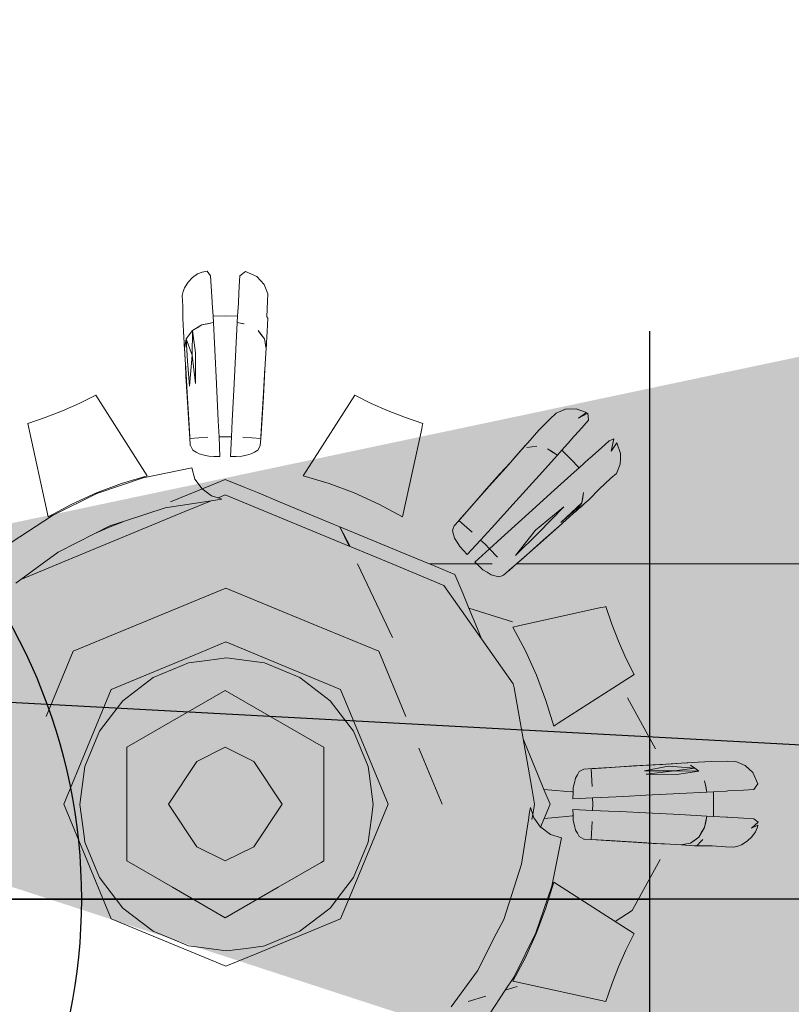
# Model space of a CAD drawing. Header units: millimetres. Extents: x -16331 to -10174, y -4135 to -3584.
# Tile 150 of 256: x -10336.6007 to -10336.5328, y -3997.4991 to -3997.4124. Entities that reach past the tile are written whole.
import ezdxf

# ---------------------------------------------------------------- set-up
doc = ezdxf.new("R2010")
doc.units = ezdxf.units.MM
doc.layers.add('AF-Peça de utilização', color=152, linetype='Continuous', lineweight=18)
doc.layers.add('IFC-IfcFlowTerminal-Contorno', color=250, linetype='Continuous', lineweight=5)
for name, color, linetype in [('AL-Condutos', 3, 'Continuous'), ('AL-Conexões', 4, 'Continuous'), ('AL-Sentido conduto', 7, 'Continuous')]:
    doc.layers.add(name, color=color, linetype=linetype)

msp = doc.modelspace()

# ---------------------------------------------------------------- hatches: boundary and pattern name
at = {"layer": 'AL-Sentido conduto', "linetype": 'Continuous'}
msp.add_hatch(color=3, dxfattribs=at).paths.add_polyline_path([(-10336.660997, -3997.46933), (-10336.423321, -3997.546855), (-10336.416401, -3997.41763)])

# ---------------------------------------------------------------- linework, layer by layer
at = {"layer": 'AF-Peça de utilização'}
msp.add_circle((-10336.645316, -3997.489829), 0.05, dxfattribs=at)
at = {"layer": 'AL-Condutos'}
msp.add_line((-10336.378182, -3997.489829), (-10336.545316, -3997.489829), dxfattribs=at)
msp.add_lwpolyline([(-10347.327095, -3996.89819), (-10336.278182, -3997.489829)], dxfattribs=at)
at = {"layer": 'AL-Conexões'}
for p, q in [((-10336.545316, -3997.439829), (-10336.545316, -3997.539829)), ((-10336.645316, -3997.489829), (-10336.545316, -3997.489829))]:
    msp.add_line(p, q, dxfattribs=at)
msp.add_circle((-10336.645316, -3997.489829), 0.05, dxfattribs=at)
at = {"layer": 'AL-Sentido conduto'}
msp.add_lwpolyline([(-10336.261749, -3997.489829), (-10336.661749, -3997.489829)], dxfattribs=at)
at = {"layer": 'IFC-IfcFlowTerminal-Contorno', "lineweight": 5}
for p, q in [((-10336.585092, -3997.434807), (-10336.585537, -3997.435115)), ((-10336.584674, -3997.434634), (-10336.585092, -3997.434807)), ((-10336.58424, -3997.434568), (-10336.584674, -3997.434634)), ((-10336.583935, -3997.434959), (-10336.58424, -3997.434568)), ((-10336.583883, -3997.435865), (-10336.583935, -3997.434959)), ((-10336.581359, -3997.434956), (-10336.581412, -3997.435869)), ((-10336.580864, -3997.434598), (-10336.581359, -3997.434956)), ((-10336.579871, -3997.435037), (-10336.580864, -3997.434598)), ((-10336.585922, -3997.435523), (-10336.586225, -3997.436028)), ((-10336.585537, -3997.435115), (-10336.585922, -3997.435523)), ((-10336.583802, -3997.437251), (-10336.583883, -3997.435865)), ((-10336.581412, -3997.435869), (-10336.581492, -3997.437256)), ((-10336.57955, -3997.435384), (-10336.579871, -3997.435037)), ((-10336.579229, -3997.435733), (-10336.57955, -3997.435384)), ((-10336.578889, -3997.436548), (-10336.579229, -3997.435733)), ((-10336.586356, -3997.436363), (-10336.586438, -3997.436704)), ((-10336.586438, -3997.436704), (-10336.586386, -3997.437647)), ((-10336.586225, -3997.436028), (-10336.586356, -3997.436363)), ((-10336.578931, -3997.437188), (-10336.578889, -3997.436548)), ((-10336.583795, -3997.437373), (-10336.583802, -3997.437251)), ((-10336.583729, -3997.438513), (-10336.583795, -3997.437373)), ((-10336.581499, -3997.437373), (-10336.581565, -3997.438513)), ((-10336.581492, -3997.437256), (-10336.581499, -3997.437373)), ((-10336.57898, -3997.438589), (-10336.578931, -3997.437188)), ((-10336.586386, -3997.437647), (-10336.586398, -3997.438689)), ((-10336.586398, -3997.438689), (-10336.586328, -3997.439856)), ((-10336.585543, -3997.43979), (-10336.584703, -3997.43929)), ((-10336.584703, -3997.43929), (-10336.585123, -3997.439539)), ((-10336.584703, -3997.43929), (-10336.583696, -3997.439087)), ((-10336.5842, -3997.439187), (-10336.584703, -3997.43929)), ((-10336.583697, -3997.439087), (-10336.5842, -3997.439187)), ((-10336.582647, -3997.438496), (-10336.583729, -3997.438513)), ((-10336.583696, -3997.439087), (-10336.583729, -3997.438513)), ((-10336.583574, -3997.44147), (-10336.583697, -3997.439087)), ((-10336.581565, -3997.438513), (-10336.582647, -3997.438496)), ((-10336.581597, -3997.439087), (-10336.581721, -3997.441468)), ((-10336.581565, -3997.438513), (-10336.581599, -3997.439087)), ((-10336.581599, -3997.439087), (-10336.580998, -3997.439207)), ((-10336.581032, -3997.439202), (-10336.581597, -3997.439087)), ((-10336.578897, -3997.438697), (-10336.57898, -3997.438589)), ((-10336.578967, -3997.439859), (-10336.578897, -3997.438697)), ((-10336.586328, -3997.439856), (-10336.586239, -3997.441341)), ((-10336.586082, -3997.440511), (-10336.585543, -3997.43979)), ((-10336.585813, -3997.440152), (-10336.586082, -3997.440511)), ((-10336.585543, -3997.43979), (-10336.585813, -3997.440152)), ((-10336.585573, -3997.441944), (-10336.585543, -3997.43979)), ((-10336.585123, -3997.439539), (-10336.585543, -3997.43979)), ((-10336.585543, -3997.43979), (-10336.585256, -3997.441741)), ((-10336.579478, -3997.440157), (-10336.579747, -3997.439795)), ((-10336.579747, -3997.439795), (-10336.57921, -3997.440515)), ((-10336.57921, -3997.440515), (-10336.579478, -3997.440157)), ((-10336.579056, -3997.441341), (-10336.578967, -3997.439859)), ((-10336.586293, -3997.440479), (-10336.586277, -3997.44077)), ((-10336.586277, -3997.44077), (-10336.586261, -3997.441065)), ((-10336.586261, -3997.441065), (-10336.586242, -3997.441359)), ((-10336.586239, -3997.441341), (-10336.586152, -3997.440874)), ((-10336.58616, -3997.440926), (-10336.586222, -3997.441253)), ((-10336.586082, -3997.440511), (-10336.58616, -3997.440926)), ((-10336.586152, -3997.440874), (-10336.586082, -3997.440511)), ((-10336.586082, -3997.440511), (-10336.585573, -3997.441944)), ((-10336.585982, -3997.442486), (-10336.586082, -3997.440511)), ((-10336.579141, -3997.440877), (-10336.57921, -3997.440515)), ((-10336.57921, -3997.440515), (-10336.579056, -3997.441341)), ((-10336.579072, -3997.441251), (-10336.579141, -3997.440877)), ((-10336.579052, -3997.441359), (-10336.579034, -3997.441065)), ((-10336.586242, -3997.441359), (-10336.586219, -3997.441726)), ((-10336.586222, -3997.441253), (-10336.586239, -3997.441341)), ((-10336.586239, -3997.441341), (-10336.586177, -3997.442368)), ((-10336.586219, -3997.441726), (-10336.586171, -3997.442459)), ((-10336.585573, -3997.441944), (-10336.585791, -3997.444685)), ((-10336.58528, -3997.444434), (-10336.585573, -3997.441944)), ((-10336.585256, -3997.441741), (-10336.58528, -3997.444434)), ((-10336.583424, -3997.444468), (-10336.583574, -3997.44147)), ((-10336.581721, -3997.441468), (-10336.581872, -3997.444471)), ((-10336.579139, -3997.442726), (-10336.579056, -3997.441341)), ((-10336.579075, -3997.441726), (-10336.579052, -3997.441359)), ((-10336.579056, -3997.441341), (-10336.579072, -3997.441251)), ((-10336.586177, -3997.442368), (-10336.586155, -3997.442742)), ((-10336.586155, -3997.442742), (-10336.586135, -3997.443081)), ((-10336.586155, -3997.442742), (-10336.586107, -3997.443816)), ((-10336.585791, -3997.444685), (-10336.585982, -3997.442486)), ((-10336.579188, -3997.443816), (-10336.579139, -3997.442726)), ((-10336.57915, -3997.44292), (-10336.579139, -3997.442726)), ((-10336.586135, -3997.443081), (-10336.586004, -3997.445257)), ((-10336.57929, -3997.445257), (-10336.57916, -3997.443077)), ((-10336.57916, -3997.443077), (-10336.57915, -3997.44292)), ((-10336.586107, -3997.443816), (-10336.586003, -3997.445586)), ((-10336.583262, -3997.447727), (-10336.583424, -3997.444468)), ((-10336.581872, -3997.444471), (-10336.582032, -3997.447735)), ((-10336.579292, -3997.445586), (-10336.579188, -3997.443816)), ((-10336.586004, -3997.445257), (-10336.585863, -3997.447618)), ((-10336.579432, -3997.447622), (-10336.57929, -3997.445257)), ((-10336.595495, -3997.446206), (-10336.596982, -3997.446863)), ((-10336.594042, -3997.445481), (-10336.595495, -3997.446206)), ((-10336.589511, -3997.452566), (-10336.594042, -3997.445481)), ((-10336.586003, -3997.445586), (-10336.585878, -3997.447513)), ((-10336.579416, -3997.447513), (-10336.579292, -3997.445586)), ((-10336.571252, -3997.445481), (-10336.575267, -3997.45176)), ((-10336.569799, -3997.446206), (-10336.571252, -3997.445481)), ((-10336.568313, -3997.446863), (-10336.569799, -3997.446206)), ((-10336.596982, -3997.446863), (-10336.598498, -3997.447449)), ((-10336.566796, -3997.447449), (-10336.568313, -3997.446863)), ((-10336.553531, -3997.447044), (-10336.554084, -3997.447578)), ((-10336.552701, -3997.446707), (-10336.553531, -3997.447044)), ((-10336.551767, -3997.446675), (-10336.552701, -3997.446707)), ((-10336.550849, -3997.447002), (-10336.551767, -3997.446675)), ((-10336.551574, -3997.447513), (-10336.550849, -3997.447002)), ((-10336.550751, -3997.447071), (-10336.551574, -3997.447513)), ((-10336.55067, -3997.447671), (-10336.550751, -3997.447071)), ((-10336.598498, -3997.447449), (-10336.600039, -3997.447964)), ((-10336.600039, -3997.447964), (-10336.598232, -3997.456177)), ((-10336.585878, -3997.447513), (-10336.585762, -3997.449278)), ((-10336.585863, -3997.447618), (-10336.58577, -3997.449163)), ((-10336.583196, -3997.449142), (-10336.583262, -3997.447727)), ((-10336.582032, -3997.447735), (-10336.582099, -3997.449142)), ((-10336.579532, -3997.449278), (-10336.579416, -3997.447513)), ((-10336.579523, -3997.449146), (-10336.579432, -3997.447622)), ((-10336.565256, -3997.447964), (-10336.566796, -3997.447449)), ((-10336.565306, -3997.448191), (-10336.565256, -3997.447964)), ((-10336.554084, -3997.447578), (-10336.55505, -3997.448567)), ((-10336.551273, -3997.448348), (-10336.55067, -3997.447671)), ((-10336.567063, -3997.456177), (-10336.565357, -3997.448424)), ((-10336.565357, -3997.448424), (-10336.565306, -3997.448191)), ((-10336.55505, -3997.448567), (-10336.555824, -3997.449441)), ((-10336.552197, -3997.449385), (-10336.551273, -3997.448348)), ((-10336.58577, -3997.449163), (-10336.585726, -3997.4499)), ((-10336.585762, -3997.449278), (-10336.584193, -3997.449165)), ((-10336.583196, -3997.449142), (-10336.582647, -3997.449129)), ((-10336.583114, -3997.450882), (-10336.583196, -3997.449142)), ((-10336.582647, -3997.449129), (-10336.582099, -3997.449142)), ((-10336.582099, -3997.449142), (-10336.582181, -3997.450882)), ((-10336.581102, -3997.449165), (-10336.579532, -3997.449278)), ((-10336.579568, -3997.449895), (-10336.579531, -3997.449278)), ((-10336.579531, -3997.449278), (-10336.579523, -3997.449146)), ((-10336.555824, -3997.449441), (-10336.556811, -3997.450555)), ((-10336.553036, -3997.450329), (-10336.552259, -3997.449455)), ((-10336.552259, -3997.449455), (-10336.552197, -3997.449385)), ((-10336.548847, -3997.449493), (-10336.54953, -3997.450098)), ((-10336.548447, -3997.449319), (-10336.548847, -3997.449493)), ((-10336.548688, -3997.450401), (-10336.548447, -3997.449319)), ((-10336.548179, -3997.449671), (-10336.548688, -3997.450401)), ((-10336.54785, -3997.450598), (-10336.548179, -3997.449671)), ((-10336.585721, -3997.44991), (-10336.585604, -3997.450132)), ((-10336.585604, -3997.450132), (-10336.585507, -3997.450318)), ((-10336.585507, -3997.450318), (-10336.585222, -3997.450484)), ((-10336.585222, -3997.450484), (-10336.584936, -3997.45065)), ((-10336.580358, -3997.45065), (-10336.580073, -3997.450484)), ((-10336.580073, -3997.450484), (-10336.579787, -3997.450318)), ((-10336.579787, -3997.450318), (-10336.579678, -3997.450108)), ((-10336.579678, -3997.450108), (-10336.579574, -3997.449909)), ((-10336.556811, -3997.450555), (-10336.557551, -3997.451388)), ((-10336.556633, -3997.450345), (-10336.557071, -3997.45084)), ((-10336.556437, -3997.450124), (-10336.556633, -3997.450345)), ((-10336.556241, -3997.449905), (-10336.556437, -3997.450124)), ((-10336.556114, -3997.450078), (-10336.555223, -3997.449952)), ((-10336.555668, -3997.450015), (-10336.556114, -3997.450078)), ((-10336.555223, -3997.449952), (-10336.555668, -3997.450015)), ((-10336.553847, -3997.450474), (-10336.554274, -3997.450191)), ((-10336.554274, -3997.450191), (-10336.553933, -3997.450418)), ((-10336.553933, -3997.450418), (-10336.553419, -3997.45076)), ((-10336.553419, -3997.450757), (-10336.553847, -3997.450474)), ((-10336.553419, -3997.45076), (-10336.553036, -3997.450329)), ((-10336.552261, -3997.451084), (-10336.553036, -3997.450329)), ((-10336.54953, -3997.450098), (-10336.550567, -3997.451023)), ((-10336.547869, -3997.451072), (-10336.54785, -3997.450598)), ((-10336.584936, -3997.45065), (-10336.584516, -3997.450747)), ((-10336.584516, -3997.450747), (-10336.584096, -3997.450848)), ((-10336.584096, -3997.450848), (-10336.583665, -3997.450862)), ((-10336.583665, -3997.450862), (-10336.583114, -3997.450882)), ((-10336.582181, -3997.450882), (-10336.58169, -3997.450865)), ((-10336.58169, -3997.450865), (-10336.581198, -3997.450848)), ((-10336.581198, -3997.450848), (-10336.580778, -3997.450747)), ((-10336.580778, -3997.450747), (-10336.580358, -3997.45065)), ((-10336.557554, -3997.451392), (-10336.558471, -3997.452398)), ((-10336.557551, -3997.451388), (-10336.557968, -3997.451858)), ((-10336.557071, -3997.45084), (-10336.557554, -3997.451392)), ((-10336.555023, -3997.452535), (-10336.553419, -3997.450757)), ((-10336.551506, -3997.451859), (-10336.552261, -3997.451084)), ((-10336.550638, -3997.451086), (-10336.551506, -3997.451859)), ((-10336.550567, -3997.451023), (-10336.550638, -3997.451086)), ((-10336.547888, -3997.451546), (-10336.547869, -3997.451072)), ((-10336.585607, -3997.451875), (-10336.589862, -3997.45274)), ((-10336.585327, -3997.452862), (-10336.585607, -3997.451875)), ((-10336.575524, -3997.452161), (-10336.575783, -3997.452566)), ((-10336.575267, -3997.45176), (-10336.575524, -3997.452161)), ((-10336.557968, -3997.451858), (-10336.559414, -3997.453489)), ((-10336.551936, -3997.452242), (-10336.553706, -3997.453841)), ((-10336.551506, -3997.451859), (-10336.551936, -3997.452242)), ((-10336.548226, -3997.452364), (-10336.547888, -3997.451546)), ((-10336.589862, -3997.45274), (-10336.593968, -3997.454139)), ((-10336.591776, -3997.453245), (-10336.589511, -3997.452566)), ((-10336.584678, -3997.453731), (-10336.585327, -3997.452862)), ((-10336.582647, -3997.452884), (-10336.584296, -3997.453565)), ((-10336.581, -3997.453566), (-10336.582647, -3997.452884)), ((-10336.575783, -3997.452566), (-10336.573519, -3997.453245)), ((-10336.558471, -3997.452398), (-10336.559648, -3997.453723)), ((-10336.557034, -3997.454761), (-10336.555023, -3997.452535)), ((-10336.549733, -3997.453743), (-10336.548708, -3997.452786)), ((-10336.548708, -3997.452786), (-10336.548226, -3997.452364)), ((-10336.596151, -3997.455056), (-10336.593994, -3997.454077)), ((-10336.593994, -3997.454077), (-10336.591776, -3997.453245)), ((-10336.585105, -3997.4539), (-10336.587465, -3997.454876)), ((-10336.584685, -3997.453726), (-10336.585105, -3997.4539)), ((-10336.584296, -3997.453565), (-10336.584685, -3997.453726)), ((-10336.583852, -3997.454322), (-10336.584678, -3997.453731)), ((-10336.57968, -3997.454113), (-10336.581, -3997.453566)), ((-10336.573519, -3997.453245), (-10336.571301, -3997.454077)), ((-10336.571301, -3997.454077), (-10336.569144, -3997.455056)), ((-10336.559414, -3997.453489), (-10336.560983, -3997.455259)), ((-10336.559648, -3997.453723), (-10336.560921, -3997.455174)), ((-10336.553706, -3997.453841), (-10336.555936, -3997.455855)), ((-10336.551127, -3997.454053), (-10336.551258, -3997.454942)), ((-10336.551192, -3997.454497), (-10336.551127, -3997.454053)), ((-10336.550621, -3997.454649), (-10336.549733, -3997.453743)), ((-10336.593968, -3997.454139), (-10336.597861, -3997.456053)), ((-10336.587946, -3997.455396), (-10336.583902, -3997.454768)), ((-10336.583902, -3997.454768), (-10336.586196, -3997.455718)), ((-10336.583902, -3997.454768), (-10336.583348, -3997.454682)), ((-10336.583285, -3997.454513), (-10336.583852, -3997.454322)), ((-10336.583348, -3997.454682), (-10336.58296, -3997.454622)), ((-10336.582647, -3997.454248), (-10336.583285, -3997.454513)), ((-10336.58296, -3997.454622), (-10336.583285, -3997.454513)), ((-10336.571758, -3997.458759), (-10336.582647, -3997.454248)), ((-10336.577867, -3997.454864), (-10336.57968, -3997.454113)), ((-10336.573156, -3997.456816), (-10336.577867, -3997.454864)), ((-10336.559224, -3997.457178), (-10336.557034, -3997.454761)), ((-10336.55311, -3997.456673), (-10336.551258, -3997.454942)), ((-10336.55173, -3997.455633), (-10336.550621, -3997.454649)), ((-10336.551258, -3997.454942), (-10336.55173, -3997.455633)), ((-10336.551258, -3997.454942), (-10336.551192, -3997.454497)), ((-10336.598232, -3997.456177), (-10336.596151, -3997.455056)), ((-10336.586196, -3997.455718), (-10336.597335, -3997.460332)), ((-10336.591432, -3997.456522), (-10336.587946, -3997.455396)), ((-10336.569144, -3997.455056), (-10336.567063, -3997.456177)), ((-10336.560983, -3997.455259), (-10336.562164, -3997.456591)), ((-10336.560921, -3997.455174), (-10336.562088, -3997.456504)), ((-10336.55534, -3997.457344), (-10336.552846, -3997.455306)), ((-10336.552846, -3997.455306), (-10336.55508, -3997.457578)), ((-10336.551466, -3997.455244), (-10336.55311, -3997.456673)), ((-10336.552635, -3997.456436), (-10336.55173, -3997.455633)), ((-10336.552019, -3997.455894), (-10336.551742, -3997.455649)), ((-10336.551742, -3997.455649), (-10336.551522, -3997.455454)), ((-10336.55173, -3997.455633), (-10336.551691, -3997.455575)), ((-10336.551691, -3997.455575), (-10336.551466, -3997.455244)), ((-10336.551522, -3997.455454), (-10336.551306, -3997.455262)), ((-10336.551306, -3997.455262), (-10336.551084, -3997.455064)), ((-10336.597861, -3997.456053), (-10336.60148, -3997.458452)), ((-10336.592797, -3997.456963), (-10336.591432, -3997.456522)), ((-10336.591432, -3997.456522), (-10336.592766, -3997.457076)), ((-10336.562164, -3997.456591), (-10336.562501, -3997.456971)), ((-10336.562088, -3997.456504), (-10336.560908, -3997.457525)), ((-10336.555936, -3997.455855), (-10336.558358, -3997.458052)), ((-10336.553574, -3997.457293), (-10336.552635, -3997.456436)), ((-10336.553033, -3997.45679), (-10336.552635, -3997.456436)), ((-10336.594123, -3997.457642), (-10336.592797, -3997.456963)), ((-10336.592766, -3997.457076), (-10336.594123, -3997.457642)), ((-10336.57257, -3997.457058), (-10336.573156, -3997.456816)), ((-10336.571758, -3997.458759), (-10336.57257, -3997.457058)), ((-10336.57257, -3997.457058), (-10336.571668, -3997.458796)), ((-10336.567257, -3997.459258), (-10336.57257, -3997.457058)), ((-10336.562579, -3997.457222), (-10336.562641, -3997.45742)), ((-10336.562641, -3997.45742), (-10336.562556, -3997.45774)), ((-10336.562503, -3997.456977), (-10336.562579, -3997.457222)), ((-10336.560175, -3997.458223), (-10336.559224, -3997.457178)), ((-10336.557106, -3997.459588), (-10336.55534, -3997.457344)), ((-10336.554899, -3997.458472), (-10336.553574, -3997.457293)), ((-10336.554666, -3997.458238), (-10336.553033, -3997.45679)), ((-10336.597351, -3997.459295), (-10336.594123, -3997.457642)), ((-10336.562556, -3997.45774), (-10336.562471, -3997.458057)), ((-10336.562471, -3997.458057), (-10336.562244, -3997.458426)), ((-10336.561346, -3997.45951), (-10336.560175, -3997.458223)), ((-10336.560175, -3997.458223), (-10336.559779, -3997.458601)), ((-10336.558358, -3997.458052), (-10336.5594, -3997.458999)), ((-10336.55508, -3997.457578), (-10336.557106, -3997.459588)), ((-10336.55644, -3997.45981), (-10336.554666, -3997.458238)), ((-10336.571668, -3997.458796), (-10336.571758, -3997.458759)), ((-10336.56796, -3997.460332), (-10336.571668, -3997.458796)), ((-10336.564757, -3997.460294), (-10336.567257, -3997.459258)), ((-10336.562244, -3997.458426), (-10336.562017, -3997.458792)), ((-10336.562017, -3997.458792), (-10336.561346, -3997.45951)), ((-10336.5594, -3997.458999), (-10336.560688, -3997.460169)), ((-10336.559779, -3997.458601), (-10336.5594, -3997.458999)), ((-10336.5594, -3997.458999), (-10336.558701, -3997.459732)), ((-10336.556351, -3997.459744), (-10336.554899, -3997.458472)), ((-10336.59877, -3997.460332), (-10336.597351, -3997.459295)), ((-10336.557029, -3997.460332), (-10336.55644, -3997.45981)), ((-10336.557022, -3997.460332), (-10336.556351, -3997.459744)), ((-10336.600647, -3997.461704), (-10336.59877, -3997.460332)), ((-10336.598244, -3997.460709), (-10336.600647, -3997.461704)), ((-10336.597335, -3997.460332), (-10336.598244, -3997.460709)), ((-10336.567917, -3997.4668), (-10336.571006, -3997.460332)), ((-10336.563398, -3997.462222), (-10336.56796, -3997.460332)), ((-10336.564666, -3997.460332), (-10336.564757, -3997.460294)), ((-10336.562434, -3997.461258), (-10336.564666, -3997.460332)), ((-10336.562817, -3997.460332), (-10336.564662, -3997.460332)), ((-10336.559161, -3997.460332), (-10336.562817, -3997.460332)), ((-10336.560688, -3997.460169), (-10336.560513, -3997.460332)), ((-10336.560513, -3997.460332), (-10336.560328, -3997.460506)), ((-10336.560328, -3997.460506), (-10336.559969, -3997.46084)), ((-10336.559969, -3997.46084), (-10336.559602, -3997.461067)), ((-10336.558147, -3997.461324), (-10336.557681, -3997.460911)), ((-10336.557681, -3997.460911), (-10336.557624, -3997.460861)), ((-10336.557674, -3997.460904), (-10336.557029, -3997.460332)), ((-10336.557624, -3997.460861), (-10336.557022, -3997.460332)), ((-10336.55169, -3997.460332), (-10336.557022, -3997.460332)), ((-10336.469375, -3997.460332), (-10336.55169, -3997.460332)), ((-10336.601084, -3997.462024), (-10336.600647, -3997.461704)), ((-10336.561752, -3997.462904), (-10336.562434, -3997.461258)), ((-10336.559602, -3997.461067), (-10336.559235, -3997.461294)), ((-10336.559235, -3997.461294), (-10336.558916, -3997.46138)), ((-10336.558916, -3997.46138), (-10336.558596, -3997.461463)), ((-10336.558596, -3997.461463), (-10336.558371, -3997.461394)), ((-10336.558371, -3997.461394), (-10336.558155, -3997.461326)), ((-10336.582589, -3997.462449), (-10336.59604, -3997.46802)), ((-10336.574869, -3997.465647), (-10336.582589, -3997.462449)), ((-10336.562202, -3997.463918), (-10336.563398, -3997.462222)), ((-10336.561204, -3997.464227), (-10336.561752, -3997.462904)), ((-10336.560091, -3997.466913), (-10336.562202, -3997.463918)), ((-10336.560452, -3997.46604), (-10336.561204, -3997.464227)), ((-10336.557365, -3997.465415), (-10336.561204, -3997.464227)), ((-10336.549592, -3997.464179), (-10336.556831, -3997.465769)), ((-10336.549366, -3997.464129), (-10336.549592, -3997.464179)), ((-10336.549217, -3997.464097), (-10336.549366, -3997.464129)), ((-10336.549141, -3997.46408), (-10336.549217, -3997.464097)), ((-10336.548626, -3997.46562), (-10336.549141, -3997.46408)), ((-10336.569138, -3997.46802), (-10336.574869, -3997.465647)), ((-10336.560091, -3997.466912), (-10336.560452, -3997.46604)), ((-10336.556831, -3997.465769), (-10336.557354, -3997.465884)), ((-10336.557354, -3997.465884), (-10336.556235, -3997.467967)), ((-10336.548039, -3997.467134), (-10336.548626, -3997.46562)), ((-10336.557298, -3997.470874), (-10336.560091, -3997.466913)), ((-10336.585386, -3997.468354), (-10336.582589, -3997.467195)), ((-10336.582589, -3997.467195), (-10336.572495, -3997.471377)), ((-10336.547382, -3997.468621), (-10336.548039, -3997.467134)), ((-10336.59604, -3997.46802), (-10336.598414, -3997.473752)), ((-10336.592683, -3997.471377), (-10336.585386, -3997.468354)), ((-10336.582539, -3997.468597), (-10336.584255, -3997.468822)), ((-10336.5792, -3997.469036), (-10336.582539, -3997.468597)), ((-10336.566764, -3997.473752), (-10336.569138, -3997.46802)), ((-10336.556235, -3997.467967), (-10336.555255, -3997.470125)), ((-10336.546658, -3997.470076), (-10336.547382, -3997.468621)), ((-10336.586451, -3997.469274), (-10336.588989, -3997.470325)), ((-10336.585877, -3997.469036), (-10336.586451, -3997.469274)), ((-10336.584255, -3997.468822), (-10336.585877, -3997.469036)), ((-10336.57609, -3997.470325), (-10336.5792, -3997.469036)), ((-10336.588989, -3997.470325), (-10336.59166, -3997.472373)), ((-10336.573417, -3997.472373), (-10336.57609, -3997.470325)), ((-10336.555255, -3997.470125), (-10336.554422, -3997.472342)), ((-10336.548525, -3997.47127), (-10336.546658, -3997.470076)), ((-10336.596864, -3997.48147), (-10336.592683, -3997.471377)), ((-10336.572495, -3997.471377), (-10336.568314, -3997.48147)), ((-10336.557236, -3997.471223), (-10336.557298, -3997.470874)), ((-10336.55644, -3997.47573), (-10336.557236, -3997.471223)), ((-10336.552942, -3997.474093), (-10336.548525, -3997.47127)), ((-10336.582647, -3997.47147), (-10336.587288, -3997.47415)), ((-10336.574223, -3997.476334), (-10336.582647, -3997.47147)), ((-10336.544782, -3997.476597), (-10336.547249, -3997.472115)), ((-10336.59166, -3997.472373), (-10336.592665, -3997.473684)), ((-10336.571368, -3997.475047), (-10336.573417, -3997.472373)), ((-10336.554422, -3997.472342), (-10336.553742, -3997.474605)), ((-10336.592665, -3997.473684), (-10336.59371, -3997.475047)), ((-10336.587288, -3997.47415), (-10336.591307, -3997.47647)), ((-10336.553742, -3997.474605), (-10336.553605, -3997.474517)), ((-10336.553605, -3997.474517), (-10336.553337, -3997.474346)), ((-10336.553337, -3997.474346), (-10336.552942, -3997.474093)), ((-10336.59371, -3997.475047), (-10336.594998, -3997.478157)), ((-10336.570079, -3997.478157), (-10336.571368, -3997.475047)), ((-10336.556057, -3997.476653), (-10336.556441, -3997.475726)), ((-10336.556002, -3997.478211), (-10336.55644, -3997.47573)), ((-10336.591307, -3997.47647), (-10336.591307, -3997.4808)), ((-10336.585147, -3997.47772), (-10336.582647, -3997.47647)), ((-10336.582647, -3997.47647), (-10336.580147, -3997.47772)), ((-10336.573988, -3997.47647), (-10336.574223, -3997.476334)), ((-10336.573988, -3997.4808), (-10336.573988, -3997.47647)), ((-10336.563566, -3997.48147), (-10336.565608, -3997.476542)), ((-10336.555167, -3997.478802), (-10336.556057, -3997.476653)), ((-10336.594998, -3997.478157), (-10336.595262, -3997.480162)), ((-10336.587647, -3997.48147), (-10336.585147, -3997.47772)), ((-10336.580147, -3997.47772), (-10336.577647, -3997.48147)), ((-10336.569998, -3997.478774), (-10336.570079, -3997.478157)), ((-10336.555672, -3997.480077), (-10336.556002, -3997.478211)), ((-10336.550354, -3997.478348), (-10336.551076, -3997.478391)), ((-10336.54869, -3997.47824), (-10336.550456, -3997.478355)), ((-10336.548793, -3997.478255), (-10336.550354, -3997.478348)), ((-10336.546433, -3997.478113), (-10336.548793, -3997.478255)), ((-10336.546763, -3997.478116), (-10336.54869, -3997.47824)), ((-10336.544993, -3997.478011), (-10336.546763, -3997.478116)), ((-10336.544257, -3997.477984), (-10336.546433, -3997.478113)), ((-10336.545744, -3997.47855), (-10336.543664, -3997.478135)), ((-10336.543851, -3997.477959), (-10336.544993, -3997.478011)), ((-10336.544162, -3997.477978), (-10336.544257, -3997.477984)), ((-10336.543851, -3997.477959), (-10336.544162, -3997.477978)), ((-10336.542517, -3997.477879), (-10336.543851, -3997.477959)), ((-10336.543664, -3997.478135), (-10336.541328, -3997.478306)), ((-10336.542904, -3997.477898), (-10336.543636, -3997.477945)), ((-10336.541328, -3997.478306), (-10336.54312, -3997.478543)), ((-10336.541032, -3997.477788), (-10336.542517, -3997.477879)), ((-10336.541946, -3997.477841), (-10336.542243, -3997.477857)), ((-10336.541688, -3997.478035), (-10336.541326, -3997.478306)), ((-10336.541328, -3997.478306), (-10336.541688, -3997.478035)), ((-10336.540968, -3997.478575), (-10336.541328, -3997.478306)), ((-10336.541326, -3997.478306), (-10336.540968, -3997.478575)), ((-10336.539868, -3997.47772), (-10336.541032, -3997.477788)), ((-10336.538485, -3997.477703), (-10336.539868, -3997.47772)), ((-10336.537716, -3997.477715), (-10336.538485, -3997.477703)), ((-10336.53689, -3997.478064), (-10336.537716, -3997.477715)), ((-10336.536207, -3997.478702), (-10336.53689, -3997.478064)), ((-10336.569639, -3997.481494), (-10336.569998, -3997.478774)), ((-10336.554599, -3997.480172), (-10336.555167, -3997.478802)), ((-10336.551826, -3997.479182), (-10336.551925, -3997.479602)), ((-10336.55166, -3997.478897), (-10336.551826, -3997.479182)), ((-10336.551494, -3997.478611), (-10336.55166, -3997.478897)), ((-10336.551311, -3997.478514), (-10336.551494, -3997.478611)), ((-10336.551084, -3997.478396), (-10336.551311, -3997.478514)), ((-10336.550456, -3997.478355), (-10336.550343, -3997.479925)), ((-10336.54312, -3997.478543), (-10336.545744, -3997.47855)), ((-10336.545611, -3997.478838), (-10336.54312, -3997.478543)), ((-10336.542919, -3997.47886), (-10336.545611, -3997.478838)), ((-10336.54312, -3997.478543), (-10336.540968, -3997.478575)), ((-10336.540968, -3997.478575), (-10336.542919, -3997.47886)), ((-10336.53577, -3997.4797), (-10336.536207, -3997.478702)), ((-10336.555426, -3997.48147), (-10336.555672, -3997.480077)), ((-10336.552023, -3997.480022), (-10336.552036, -3997.4804)), ((-10336.551925, -3997.479602), (-10336.552023, -3997.480022)), ((-10336.540365, -3997.479917), (-10336.540466, -3997.479414)), ((-10336.540466, -3997.479414), (-10336.540385, -3997.479817)), ((-10336.540385, -3997.479817), (-10336.540263, -3997.48042)), ((-10336.540263, -3997.48042), (-10336.540365, -3997.479917)), ((-10336.536136, -3997.480183), (-10336.53577, -3997.4797)), ((-10336.595262, -3997.480162), (-10336.595438, -3997.481494)), ((-10336.591307, -3997.4808), (-10336.591307, -3997.48647)), ((-10336.573988, -3997.48647), (-10336.573988, -3997.4808)), ((-10336.554061, -3997.48147), (-10336.554599, -3997.480172)), ((-10336.553561, -3997.480265), (-10336.554599, -3997.480172)), ((-10336.552882, -3997.480325), (-10336.553561, -3997.480265)), ((-10336.552634, -3997.480347), (-10336.552882, -3997.480325)), ((-10336.552111, -3997.480393), (-10336.552634, -3997.480347)), ((-10336.552036, -3997.4804), (-10336.552111, -3997.480393)), ((-10336.552038, -3997.480452), (-10336.552058, -3997.481004)), ((-10336.552058, -3997.481004), (-10336.550319, -3997.480922)), ((-10336.552036, -3997.4804), (-10336.552038, -3997.480452)), ((-10336.550319, -3997.480922), (-10336.548906, -3997.480855)), ((-10336.550319, -3997.480925), (-10336.550306, -3997.48147)), ((-10336.548906, -3997.480855), (-10336.547609, -3997.480791)), ((-10336.547609, -3997.480791), (-10336.545645, -3997.480694)), ((-10336.545645, -3997.480694), (-10336.542648, -3997.480542)), ((-10336.542648, -3997.480542), (-10336.540263, -3997.48042)), ((-10336.540263, -3997.48042), (-10336.539689, -3997.480387)), ((-10336.539689, -3997.480387), (-10336.538538, -3997.480322)), ((-10336.539675, -3997.48147), (-10336.539689, -3997.480387)), ((-10336.538538, -3997.480322), (-10336.538428, -3997.480315)), ((-10336.538428, -3997.480315), (-10336.537042, -3997.480235)), ((-10336.537042, -3997.480235), (-10336.536136, -3997.480183)), ((-10336.592683, -3997.491565), (-10336.596864, -3997.48147)), ((-10336.595438, -3997.481494), (-10336.595069, -3997.484298)), ((-10336.585147, -3997.48522), (-10336.587647, -3997.48147)), ((-10336.577647, -3997.48147), (-10336.580147, -3997.48522)), ((-10336.568314, -3997.48147), (-10336.571337, -3997.488769)), ((-10336.569822, -3997.482883), (-10336.569639, -3997.481494)), ((-10336.555798, -3997.481783), (-10336.55586, -3997.482184)), ((-10336.555589, -3997.482397), (-10336.555798, -3997.481783)), ((-10336.555589, -3997.482397), (-10336.555426, -3997.48147)), ((-10336.554583, -3997.482729), (-10336.554061, -3997.48147)), ((-10336.550306, -3997.48147), (-10336.550319, -3997.482019)), ((-10336.539689, -3997.482553), (-10336.539675, -3997.48147)), ((-10336.55586, -3997.482184), (-10336.555964, -3997.482851)), ((-10336.555665, -3997.482825), (-10336.555589, -3997.482397)), ((-10336.555493, -3997.482681), (-10336.555589, -3997.482397)), ((-10336.555403, -3997.482802), (-10336.555493, -3997.482681)), ((-10336.554583, -3997.482729), (-10336.553576, -3997.48264)), ((-10336.553576, -3997.48264), (-10336.553288, -3997.482615)), ((-10336.553288, -3997.482615), (-10336.55262, -3997.482556)), ((-10336.55262, -3997.482556), (-10336.552108, -3997.48251)), ((-10336.552108, -3997.48251), (-10336.552038, -3997.482504)), ((-10336.552058, -3997.481936), (-10336.552041, -3997.482427)), ((-10336.550319, -3997.482019), (-10336.552058, -3997.481936)), ((-10336.552041, -3997.482427), (-10336.552038, -3997.482504)), ((-10336.552038, -3997.482504), (-10336.552023, -3997.48292)), ((-10336.548913, -3997.482085), (-10336.550319, -3997.482019)), ((-10336.54789, -3997.482136), (-10336.548913, -3997.482085)), ((-10336.545648, -3997.482246), (-10336.54789, -3997.482136)), ((-10336.542645, -3997.482398), (-10336.545648, -3997.482246)), ((-10336.540263, -3997.48252), (-10336.542645, -3997.482398)), ((-10336.540378, -3997.483086), (-10336.540263, -3997.48252)), ((-10336.540263, -3997.48252), (-10336.540366, -3997.483025)), ((-10336.539689, -3997.482553), (-10336.540263, -3997.48252)), ((-10336.538539, -3997.482619), (-10336.539689, -3997.482553)), ((-10336.538433, -3997.482625), (-10336.538539, -3997.482619)), ((-10336.537047, -3997.482705), (-10336.538433, -3997.482625)), ((-10336.570079, -3997.484834), (-10336.569822, -3997.482883)), ((-10336.555964, -3997.482851), (-10336.556569, -3997.486753)), ((-10336.554897, -3997.483487), (-10336.555403, -3997.482802)), ((-10336.554897, -3997.483487), (-10336.554583, -3997.482729)), ((-10336.554881, -3997.483509), (-10336.554897, -3997.483487)), ((-10336.554018, -3997.484143), (-10336.554881, -3997.483509)), ((-10336.552023, -3997.48292), (-10336.551925, -3997.48334)), ((-10336.551925, -3997.48334), (-10336.551826, -3997.483758)), ((-10336.550343, -3997.483015), (-10336.550456, -3997.484585)), ((-10336.540468, -3997.483531), (-10336.540972, -3997.48437)), ((-10336.540721, -3997.483951), (-10336.540468, -3997.483533)), ((-10336.540366, -3997.483025), (-10336.540468, -3997.483531)), ((-10336.540468, -3997.483533), (-10336.540378, -3997.483086)), ((-10336.536136, -3997.482759), (-10336.537047, -3997.482705)), ((-10336.536339, -3997.483589), (-10336.535744, -3997.483064)), ((-10336.535777, -3997.483318), (-10336.536339, -3997.483589)), ((-10336.535744, -3997.483064), (-10336.536136, -3997.482759)), ((-10336.535986, -3997.483916), (-10336.535811, -3997.483496)), ((-10336.535811, -3997.483496), (-10336.535777, -3997.483318)), ((-10336.595069, -3997.484298), (-10336.594998, -3997.484834)), ((-10336.553054, -3997.484429), (-10336.554018, -3997.484143)), ((-10336.551826, -3997.483758), (-10336.55166, -3997.484043)), ((-10336.55166, -3997.484043), (-10336.551494, -3997.484331)), ((-10336.551494, -3997.484331), (-10336.551285, -3997.484439)), ((-10336.540972, -3997.48437), (-10336.541693, -3997.484908)), ((-10336.541334, -3997.484639), (-10336.540972, -3997.48437)), ((-10336.540972, -3997.48437), (-10336.540721, -3997.483951)), ((-10336.536701, -3997.484746), (-10336.53629, -3997.484358)), ((-10336.53629, -3997.484358), (-10336.535986, -3997.483916)), ((-10336.594998, -3997.484834), (-10336.59371, -3997.487945)), ((-10336.582647, -3997.48647), (-10336.585147, -3997.48522)), ((-10336.580147, -3997.48522), (-10336.582647, -3997.48647)), ((-10336.571368, -3997.487945), (-10336.570079, -3997.484834)), ((-10336.553917, -3997.488684), (-10336.553054, -3997.484429)), ((-10336.551285, -3997.484439), (-10336.551084, -3997.484545)), ((-10336.551071, -3997.484549), (-10336.550456, -3997.484586)), ((-10336.550456, -3997.484585), (-10336.54869, -3997.4847)), ((-10336.550456, -3997.484586), (-10336.5488, -3997.484685)), ((-10336.5488, -3997.484685), (-10336.546434, -3997.484827)), ((-10336.54869, -3997.4847), (-10336.546763, -3997.484827)), ((-10336.546763, -3997.484827), (-10336.544993, -3997.48493)), ((-10336.546434, -3997.484827), (-10336.544255, -3997.484959)), ((-10336.544993, -3997.48493), (-10336.543976, -3997.484975)), ((-10336.544255, -3997.484959), (-10336.543976, -3997.484975)), ((-10336.543976, -3997.484975), (-10336.542517, -3997.485061)), ((-10336.542063, -3997.484977), (-10336.542517, -3997.485061)), ((-10336.542517, -3997.485061), (-10336.542427, -3997.485045)), ((-10336.542517, -3997.485061), (-10336.541383, -3997.485131)), ((-10336.542427, -3997.485045), (-10336.542054, -3997.484976)), ((-10336.541693, -3997.484908), (-10336.542063, -3997.484977)), ((-10336.542054, -3997.484976), (-10336.541694, -3997.484908)), ((-10336.541694, -3997.484908), (-10336.541334, -3997.484639)), ((-10336.541656, -3997.485118), (-10336.541383, -3997.485131)), ((-10336.541383, -3997.485131), (-10336.541149, -3997.485145)), ((-10336.541149, -3997.485145), (-10336.541037, -3997.485152)), ((-10336.541146, -3997.485142), (-10336.540755, -3997.484732)), ((-10336.541037, -3997.485152), (-10336.540989, -3997.485152)), ((-10336.540989, -3997.485152), (-10336.540949, -3997.485151)), ((-10336.540949, -3997.485151), (-10336.539807, -3997.485147)), ((-10336.540755, -3997.484732), (-10336.540603, -3997.484573)), ((-10336.539807, -3997.485147), (-10336.538609, -3997.485237)), ((-10336.538609, -3997.485237), (-10336.537882, -3997.485262)), ((-10336.537882, -3997.485262), (-10336.53754, -3997.485179)), ((-10336.53754, -3997.485179), (-10336.537204, -3997.485049)), ((-10336.537204, -3997.485049), (-10336.536701, -3997.484746)), ((-10336.591307, -3997.48647), (-10336.587288, -3997.48879)), ((-10336.578006, -3997.48879), (-10336.574223, -3997.486606)), ((-10336.574223, -3997.486606), (-10336.573988, -3997.48647)), ((-10336.556569, -3997.486753), (-10336.558142, -3997.491621)), ((-10336.546842, -3997.490823), (-10336.544376, -3997.486343)), ((-10336.59371, -3997.487945), (-10336.59166, -3997.490618)), ((-10336.572418, -3997.489314), (-10336.571368, -3997.487945)), ((-10336.555314, -3997.492791), (-10336.553917, -3997.488684)), ((-10336.553742, -3997.488335), (-10336.554422, -3997.490598)), ((-10336.548319, -3997.491802), (-10336.553742, -3997.488335)), ((-10336.587288, -3997.48879), (-10336.582647, -3997.49147)), ((-10336.582647, -3997.49147), (-10336.578006, -3997.48879)), ((-10336.573417, -3997.490618), (-10336.572418, -3997.489314)), ((-10336.571337, -3997.488769), (-10336.572495, -3997.491565)), ((-10336.59166, -3997.490618), (-10336.588989, -3997.492666)), ((-10336.57609, -3997.492666), (-10336.573417, -3997.490618)), ((-10336.554422, -3997.490598), (-10336.555255, -3997.492815)), ((-10336.548319, -3997.491802), (-10336.546842, -3997.490823)), ((-10336.582589, -3997.495745), (-10336.592683, -3997.491565)), ((-10336.572495, -3997.491565), (-10336.579795, -3997.494588)), ((-10336.558142, -3997.491621), (-10336.558795, -3997.492899)), ((-10336.546722, -3997.492824), (-10336.548319, -3997.491802)), ((-10336.588989, -3997.492666), (-10336.585877, -3997.493955)), ((-10336.578701, -3997.493749), (-10336.57609, -3997.492666)), ((-10336.558795, -3997.492899), (-10336.560463, -3997.49616)), ((-10336.55723, -3997.496685), (-10336.555314, -3997.492791)), ((-10336.555255, -3997.492815), (-10336.556235, -3997.494973)), ((-10336.547382, -3997.494319), (-10336.546658, -3997.492864)), ((-10336.546658, -3997.492864), (-10336.546722, -3997.492824)), ((-10336.5792, -3997.493955), (-10336.578701, -3997.493749)), ((-10336.585877, -3997.493955), (-10336.582539, -3997.494395)), ((-10336.579795, -3997.494588), (-10336.582589, -3997.495745)), ((-10336.582539, -3997.494395), (-10336.58081, -3997.494167)), ((-10336.58081, -3997.494167), (-10336.579314, -3997.49397)), ((-10336.579314, -3997.49397), (-10336.5792, -3997.493955)), ((-10336.548039, -3997.495806), (-10336.547382, -3997.494319)), ((-10336.556235, -3997.494973), (-10336.557354, -3997.497056)), ((-10336.560463, -3997.49616), (-10336.562778, -3997.499327)), ((-10336.548626, -3997.497322), (-10336.548039, -3997.495806)), ((-10336.558, -3997.497847), (-10336.55723, -3997.496685)), ((-10336.557354, -3997.497056), (-10336.557196, -3997.497091)), ((-10336.557196, -3997.497091), (-10336.556526, -3997.497238)), ((-10336.556526, -3997.497238), (-10336.549141, -3997.49886)), ((-10336.549141, -3997.49886), (-10336.548626, -3997.497322)), ((-10336.559406, -3997.499968), (-10336.558, -3997.497847)), ((-10336.558, -3997.497847), (-10336.556959, -3997.497525)), ((-10336.561263, -3997.498858), (-10336.559709, -3997.498376))]:
    msp.add_line(p, q, dxfattribs=at)

doc.saveas('drawing.dxf')
